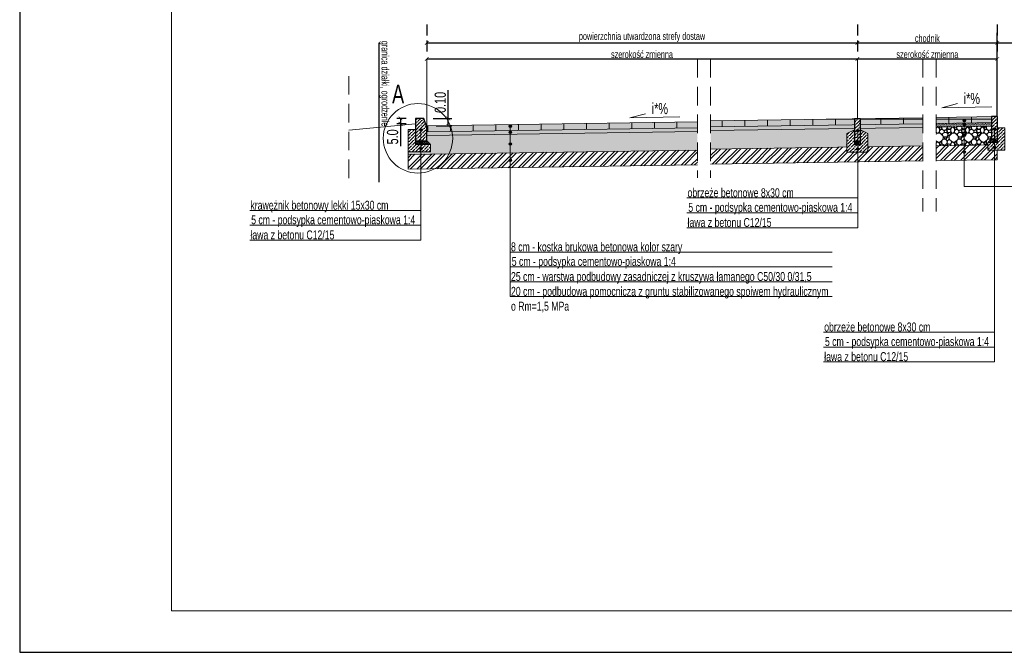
# Model space of a CAD drawing. Extents: x 1619 to 1766, y 1450 to 1506.
# Tile 2 of 19: x 1686 to 1699, y 1459 to 1468. Entities that reach past the tile are written whole.
import ezdxf

# ---------------------------------------------------------------- set-up
doc = ezdxf.new("R2010")
doc.units = 0
doc.linetypes.add('DASHED', pattern=[0.75, 0.5, -0.25])
doc.layers.get('0').update_dxf_attribs({"lineweight": 9})
doc.layers.add('_STR ramka', color=2, linetype='Continuous', lineweight=40, plot=False)
doc.layers.add('_STR_wymiary', color=7, linetype='Continuous', lineweight=18)
doc.styles.add('STR_Arial', font='arialnarrow.ttf', dxfattribs={"width": 0.85})
doc.linetypes.add('ZIGZAG', pattern='A,0.0001,-0.2,[131,ltypeshp.shx,S=0.2,R=0,X=-0.2,Y=0],-0.4,[131,ltypeshp.shx,S=0.2,R=180,X=0.2,Y=0],-0.2', length=0.8001)
doc.dimstyles.new('STR_25', dxfattribs={"dimtxt": 0.15, "dimasz": 0.05, "dimexe": 0.05, "dimexo": 0.125, "dimgap": 0.03, "dimtad": 1, "dimdec": 1, "dimlfac": 50, "dimdsep": 46, "dimtxsty": 'STR_Arial', "dimblk": 'ARCHTICK', "dimcen": 0, "dimazin": 0, "dimtfac": 1, "dimtdec": 1, "dimtofl": 0, "dimtmove": 0, "dimatfit": 3, "dimldrblk": 'DOTSMALL', "dimfxl": 0, "dimtolj": 1, "dimtzin": 0, "dimarcsym": 0})
doc.dimstyles.new('STR_50', dxfattribs={"dimtxt": 0.1, "dimasz": 0.05, "dimexe": 0.1, "dimexo": 0.25, "dimgap": 0.01, "dimtad": 1, "dimzin": 0, "dimdsep": 46, "dimtxsty": 'STR_Arial', "dimblk": 'ARCHTICK', "dimcen": 0, "dimazin": 0, "dimtfac": 1, "dimtofl": 0, "dimtmove": 0, "dimatfit": 3, "dimldrblk": 'DOTSMALL', "dimfxl": 0, "dimtolj": 1, "dimtzin": 0, "dimarcsym": 0})
pattern_1 = [(45, (-3169.97173, -3051.375826), (0.01683798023, 0.06173926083), [0.079375, -0.015875, 0, -0.015875])]

# ---------------------------------------------------------------- blocks, each defined once
blk = doc.blocks.new('_ArchTick')
at = {"color": 0, "linetype": 'ByBlock', "lineweight": 60, "const_width": 0.15}
blk.add_lwpolyline([(-0.5, -0.5), (0.5, 0.5)], dxfattribs=at)
blk = doc.blocks.new('*D1544')
at = {"layer": '_STR_wymiary', "color": 0, "lineweight": -2}
for p, q in [((1691.753, 1466.424), (1691.753, 1466.805)), ((1691.548, 1466.424), (1691.803, 1466.424)), ((1691.753, 1466.324), (1691.753, 1466.424)), ((1691.588, 1466.324), (1691.803, 1466.324))]:
    blk.add_line(p, q, dxfattribs=at)
at = {"layer": 'Defpoints', "color": 0}
for p in [(1691.423, 1466.424), (1691.753, 1466.424), (1691.463, 1466.324)]:
    blk.add_point(p, dxfattribs=at)
at = {"layer": '_STR_wymiary', "color": 0, "linetype": 'ByBlock', "lineweight": -2, "xscale": 0.05, "yscale": 0.05, "zscale": 0.05}
for p, rotation in [((1691.753, 1466.424), 90), ((1691.753, 1466.324), 270)]:
    blk.add_blockref('_ArchTick', p, dxfattribs=dict(at, rotation=rotation))
at = {"layer": '_STR_wymiary', "color": 0, "lineweight": 9, "insert": (1691.646, 1466.639), "char_height": 0.15, "attachment_point": 5, "rotation": 90, "style": 'STR_Arial'}
blk.add_mtext('\\A1;\\A1;0.10', dxfattribs=at)
blk = doc.blocks.new('_DotSmall')
at = {"color": 0, "linetype": 'ByBlock', "lineweight": 60, "const_width": 0.5}
blk.add_lwpolyline([(-0.0625, 0, 1), (0.0625, 0, 1)], format="xyb", close=True, dxfattribs=at)
blk = doc.blocks.new('*D1545')
at = {"color": 0, "lineweight": -2}
for p, q in [((1691.463, 1467.474), (1691.463, 1467.324)), ((1697.26, 1467.474), (1697.26, 1467.324)), ((1691.463, 1467.224), (1697.26, 1467.224))]:
    blk.add_line(p, q, dxfattribs=at)
at = {"layer": 'Defpoints', "color": 0}
for p in [(1691.463, 1467.224), (1697.26, 1467.224), (1697.26, 1467.224)]:
    blk.add_point(p, dxfattribs=at)
at = {"color": 0, "linetype": 'ByBlock', "lineweight": -2, "xscale": 0.05, "yscale": 0.05, "zscale": 0.05, "rotation": 180}
blk.add_blockref('_ArchTick', (1691.463, 1467.224), dxfattribs=at)
at = {"color": 0, "linetype": 'ByBlock', "lineweight": -2, "xscale": 0.05, "yscale": 0.05, "zscale": 0.05}
blk.add_blockref('_ArchTick', (1697.26, 1467.224), dxfattribs=at)
at = {"color": 0, "lineweight": 13, "insert": (1694.361, 1467.285), "char_height": 0.1, "attachment_point": 5, "style": 'STR_Arial'}
blk.add_mtext('\\A1;\\A1;szerokość zmienna', dxfattribs=at)
blk = doc.blocks.new('*D1546')
at = {"color": 0, "lineweight": -2}
for p, q in [((1691.463, 1467.689), (1691.463, 1467.539)), ((1697.26, 1467.689), (1697.26, 1467.539)), ((1691.463, 1467.439), (1697.26, 1467.439))]:
    blk.add_line(p, q, dxfattribs=at)
at = {"layer": 'Defpoints', "color": 0}
for p in [(1691.463, 1467.439), (1697.26, 1467.439), (1697.26, 1467.439)]:
    blk.add_point(p, dxfattribs=at)
at = {"color": 0, "linetype": 'ByBlock', "lineweight": -2, "xscale": 0.05, "yscale": 0.05, "zscale": 0.05, "rotation": 180}
blk.add_blockref('_ArchTick', (1691.463, 1467.439), dxfattribs=at)
at = {"color": 0, "linetype": 'ByBlock', "lineweight": -2, "xscale": 0.05, "yscale": 0.05, "zscale": 0.05}
blk.add_blockref('_ArchTick', (1697.26, 1467.439), dxfattribs=at)
at = {"color": 0, "lineweight": 13, "insert": (1694.361, 1467.515), "char_height": 0.1, "attachment_point": 5, "style": 'STR_Arial'}
blk.add_mtext('\\A1;\\A1;powierzchnia utwardzona strefy dostaw', dxfattribs=at)
blk = doc.blocks.new('*D1547')
at = {"color": 0, "lineweight": -2}
for p, q in [((1697.26, 1467.474), (1697.26, 1467.324)), ((1699.143, 1467.474), (1699.143, 1467.324)), ((1697.26, 1467.224), (1699.143, 1467.224))]:
    blk.add_line(p, q, dxfattribs=at)
at = {"layer": 'Defpoints', "color": 0}
for p in [(1697.26, 1467.224), (1699.143, 1467.224), (1699.143, 1467.224)]:
    blk.add_point(p, dxfattribs=at)
at = {"color": 0, "linetype": 'ByBlock', "lineweight": -2, "xscale": 0.05, "yscale": 0.05, "zscale": 0.05, "rotation": 180}
blk.add_blockref('_ArchTick', (1697.26, 1467.224), dxfattribs=at)
at = {"color": 0, "linetype": 'ByBlock', "lineweight": -2, "xscale": 0.05, "yscale": 0.05, "zscale": 0.05}
blk.add_blockref('_ArchTick', (1699.143, 1467.224), dxfattribs=at)
at = {"color": 0, "lineweight": 13, "insert": (1698.202, 1467.285), "char_height": 0.1, "attachment_point": 5, "style": 'STR_Arial'}
blk.add_mtext('\\A1;\\A1;szerokość zmienna', dxfattribs=at)
blk = doc.blocks.new('*D1548')
at = {"color": 0, "lineweight": -2}
for p, q in [((1697.26, 1467.689), (1697.26, 1467.539)), ((1699.143, 1467.689), (1699.143, 1467.539)), ((1697.26, 1467.439), (1699.143, 1467.439))]:
    blk.add_line(p, q, dxfattribs=at)
at = {"layer": 'Defpoints', "color": 0}
for p in [(1697.26, 1467.439), (1699.143, 1467.439), (1699.143, 1467.439)]:
    blk.add_point(p, dxfattribs=at)
at = {"color": 0, "linetype": 'ByBlock', "lineweight": -2, "xscale": 0.05, "yscale": 0.05, "zscale": 0.05, "rotation": 180}
blk.add_blockref('_ArchTick', (1697.26, 1467.439), dxfattribs=at)
at = {"color": 0, "linetype": 'ByBlock', "lineweight": -2, "xscale": 0.05, "yscale": 0.05, "zscale": 0.05}
blk.add_blockref('_ArchTick', (1699.143, 1467.439), dxfattribs=at)
at = {"color": 0, "lineweight": 13, "insert": (1698.202, 1467.5), "char_height": 0.1, "attachment_point": 5, "style": 'STR_Arial'}
blk.add_mtext('\\A1;\\A1;chodnik', dxfattribs=at)
blk = doc.blocks.new('*D1549')
at = {"color": 0, "lineweight": -2}
for p, q in [((1699.143, 1467.474), (1699.143, 1467.539)), ((1702.143, 1467.474), (1702.143, 1467.539)), ((1699.143, 1467.439), (1702.143, 1467.439))]:
    blk.add_line(p, q, dxfattribs=at)
at = {"layer": 'Defpoints', "color": 0}
for p in [(1702.143, 1467.439), (1699.143, 1467.224), (1702.143, 1467.224)]:
    blk.add_point(p, dxfattribs=at)
at = {"color": 0, "linetype": 'ByBlock', "lineweight": -2, "xscale": 0.05, "yscale": 0.05, "zscale": 0.05, "rotation": 180}
blk.add_blockref('_ArchTick', (1699.143, 1467.439), dxfattribs=at)
at = {"color": 0, "linetype": 'ByBlock', "lineweight": -2, "xscale": 0.05, "yscale": 0.05, "zscale": 0.05}
blk.add_blockref('_ArchTick', (1702.143, 1467.439), dxfattribs=at)
at = {"color": 0, "lineweight": 13, "insert": (1700.643, 1467.514), "char_height": 0.1, "attachment_point": 5, "style": 'STR_Arial'}
blk.add_mtext('\\A1;\\A1;szerokość budynku handlowego', dxfattribs=at)
blk = doc.blocks.new('popopo')
at = {"layer": '_STR_wymiary', "lineweight": 30}
h = blk.add_hatch(color=256, dxfattribs=at)
h.dxf.hatch_style = 1
edge = h.paths.add_edge_path()
edge.add_arc((0, 0), 0.016, 0, 360)
blk.add_circle((0, 0), 0.016, dxfattribs=at)
blk = doc.blocks.new('*D1554')
at = {"layer": '_STR_wymiary', "color": 0, "lineweight": -2}
for p, q in [((1691.188, 1466.424), (1691.06, 1466.424)), ((1691.11, 1466.424), (1691.11, 1466.35)), ((1691.187, 1466.35), (1691.06, 1466.35)), ((1691.11, 1466.35), (1691.11, 1466.05))]:
    blk.add_line(p, q, dxfattribs=at)
at = {"layer": 'Defpoints', "color": 0}
for p in [(1691.313, 1466.424), (1691.11, 1466.35), (1691.312, 1466.35)]:
    blk.add_point(p, dxfattribs=at)
at = {"layer": '_STR_wymiary', "color": 0, "linetype": 'ByBlock', "lineweight": -2, "xscale": 0.05, "yscale": 0.05, "zscale": 0.05}
for p, rotation in [((1691.11, 1466.424), 90), ((1691.11, 1466.35), 270)]:
    blk.add_blockref('_ArchTick', p, dxfattribs=dict(at, rotation=rotation))
at = {"layer": '_STR_wymiary', "color": 0, "lineweight": 9, "insert": (1691.004, 1466.175), "char_height": 0.15, "attachment_point": 5, "rotation": 90, "style": 'STR_Arial'}
blk.add_mtext('\\A1;\\A1;5.0', dxfattribs=at)
blk = doc.blocks.new('obrzeze2')
at = {"lineweight": 30}
blk.add_wipeout([(83.467, -35.133), (83.467, -35.283), (83.367, -35.333), (83.367, -35.583), (83.647, -35.583), (83.647, -35.333), (83.547, -35.283), (83.547, -35.133)], dxfattribs=at).dxf.layer = '_STR_wymiary'
at = {"lineweight": 5}
h = blk.add_hatch(dxfattribs=at)
h.set_pattern_fill('DOTS', color=256, scale=0.01, angle=135, style=0)
h.paths.add_polyline_path([(83.467, -35.433), (83.467, -35.483), (83.507, -35.483), (83.547, -35.483), (83.547, -35.433)])
at = {"layer": '_STR_wymiary', "lineweight": 5}
h = blk.add_hatch(dxfattribs=at)
h.set_pattern_fill('ANSI36', color=5, scale=0.01, angle=180)
h.set_pattern_definition([(45, (-1568.09573, -1547.498752), (0.01683798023, 0.06173926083), [0.079375, -0.015875, 0, -0.015875])])
h.paths.add_polyline_path([(83.467, -35.133), (83.547, -35.133), (83.547, -35.197), (83.547, -35.283), (83.547, -35.433), (83.467, -35.433), (83.467, -35.173)])
h = blk.add_hatch(dxfattribs=at)
h.set_pattern_fill('ANSI36', color=0, scale=0.01)
h.set_pattern_definition(pattern_1)
h.paths.add_polyline_path([(83.467, -35.283), (83.367, -35.333), (83.367, -35.583), (83.507, -35.583), (83.507, -35.483), (83.467, -35.483), (83.467, -35.433)])
h = blk.add_hatch(dxfattribs=at)
h.set_pattern_fill('ANSI36', color=0, scale=0.01, angle=180)
h.set_pattern_definition(pattern_1)
h.paths.add_polyline_path([(83.507, -35.483), (83.507, -35.583), (83.647, -35.583), (83.647, -35.333), (83.547, -35.283), (83.547, -35.433), (83.547, -35.483)])
at = {"color": 190, "lineweight": 30}
blk.add_lwpolyline([(83.547, -35.133), (83.467, -35.133), (83.467, -35.433), (83.547, -35.433)], close=True, dxfattribs=at)
for points in [[(83.467, -35.283), (83.367, -35.333), (83.367, -35.583), (83.507, -35.583), (83.647, -35.583), (83.647, -35.333), (83.547, -35.283)], [(83.547, -35.433), (83.547, -35.483), (83.507, -35.483), (83.467, -35.483), (83.467, -35.433)]]:
    blk.add_lwpolyline(points)
blk = doc.blocks.new('obrzeze')
at = {"lineweight": 30}
blk.add_wipeout([(81.575, -37.233), (81.575, -37.533), (81.525, -37.583), (81.525, -37.683), (81.755, -37.683), (81.755, -37.383), (81.655, -37.383), (81.655, -37.233)], dxfattribs=at).dxf.layer = '_STR_wymiary'
at = {"lineweight": 5}
h = blk.add_hatch(dxfattribs=at)
h.set_pattern_fill('DOTS', color=256, scale=0.01, angle=135, style=0)
h.set_pattern_definition([(45, (-1387.899439, -1491.749863), (-0.00561266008, 0.01683798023), [0, -0.015875])])
h.paths.add_polyline_path([(81.525, -37.583), (81.575, -37.533), (81.655, -37.533), (81.655, -37.583)])
at = {"layer": '_STR_wymiary', "lineweight": 5}
h = blk.add_hatch(dxfattribs=at)
h.set_pattern_fill('ANSI36', color=5, scale=0.01, angle=180)
h.set_pattern_definition([(45, (-1569.988075, -1549.59849), (0.01683798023, 0.06173926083), [0.079375, -0.015875, 0, -0.015875])])
h.paths.add_polyline_path([(81.575, -37.233), (81.655, -37.233), (81.655, -37.297), (81.655, -37.383), (81.655, -37.533), (81.575, -37.533), (81.575, -37.273)])
h = blk.add_hatch(dxfattribs=at)
h.set_pattern_fill('ANSI36', color=0, scale=0.01, angle=180)
h.set_pattern_definition([(45, (-3171.864073, -3053.475563), (0.01683798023, 0.06173926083), [0.079375, -0.015875, 0, -0.015875])])
h.paths.add_polyline_path([(81.655, -37.533), (81.655, -37.383), (81.755, -37.383), (81.755, -37.683), (81.525, -37.683), (81.525, -37.583), (81.655, -37.583)])
at = {"color": 190, "lineweight": 30}
blk.add_lwpolyline([(81.655, -37.233), (81.575, -37.233), (81.575, -37.533), (81.655, -37.533)], close=True, dxfattribs=at)
for points in [[(81.655, -37.383), (81.755, -37.383), (81.755, -37.683), (81.525, -37.683), (81.525, -37.583), (81.655, -37.583), (81.655, -37.533)], [(81.525, -37.583), (81.575, -37.533)]]:
    blk.add_lwpolyline(points)

msp = doc.modelspace()

# ---------------------------------------------------------------- hatches: boundary and pattern name
at = {"lineweight": 5}
h = msp.add_hatch(dxfattribs=at)
h.set_pattern_fill('DOTS', color=256, scale=0.01, angle=45, style=0)
h.set_pattern_definition([(45, (224.97629, 11.942803), (-0.00561266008, 0.01683798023), [0, -0.015875])])
h.paths.add_polyline_path([(1691.4627, 1466.1935), (1695.1073, 1466.2482), (1695.1073, 1466.2982), (1691.4627, 1466.2435)])
h.paths.add_polyline_path([(1698.1418, 1466.3023), (1698.1418, 1466.3523), (1695.2843, 1466.3094), (1695.2843, 1466.2594)])
h = msp.add_hatch(dxfattribs=at)
h.set_pattern_fill('DOTS', color=256, scale=0.01, angle=45, style=0)
h.set_pattern_definition([(45, (-1376.899709, -1491.934271), (-0.005612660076, 0.016837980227), [0, -0.015875])])
h.paths.add_polyline_path([(1698.699, 1466.3607), (1698.699, 1466.3554, -1), (1698.699, 1466.3233), (1698.699, 1466.3107), (1699.1433, 1466.3173), (1699.1433, 1466.3673)])
h.paths.add_polyline_path([(1698.699, 1466.3607), (1698.3188, 1466.355), (1698.3188, 1466.305), (1698.699, 1466.3107), (1698.699, 1466.3233, -1), (1698.699, 1466.3554)])
h = msp.add_hatch(dxfattribs=at)
h.set_pattern_fill('DOTS', color=256, scale=0.01, angle=45, style=0)
h.set_pattern_definition([(45, (1826.852289, 1515.819877), (-0.00561266, 0.0168379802), [0, -0.015875])])
h.paths.add_polyline_path([(1691.4198, 1466.1235), (1691.3124, 1466.1235), (1691.3124, 1466.0735), (1691.4198, 1466.0735)])
h.paths.add_polyline_path([(1691.4624, 1466.1235), (1691.4198, 1466.1235), (1691.4198, 1466.0735), (1691.5124, 1466.0735)])
at = {"layer": '_STR_wymiary', "lineweight": 5}
h = msp.add_hatch(dxfattribs=at)
h.set_pattern_fill('ANSI36', color=5, scale=0.01)
h.set_pattern_definition([(45, (1644.763653, 1457.97125), (0.01683798, 0.06173926), [0.079375, -0.015875, 0, -0.015875])])
h.paths.add_polyline_path([(1691.4227, 1466.4235), (1691.3127, 1466.4235), (1691.3127, 1466.1235), (1691.4627, 1466.1235), (1691.4627, 1466.3035)])
h = msp.add_hatch(dxfattribs=at)
h.set_pattern_fill('CTYSQST', color=0, scale=0.001)
h.set_pattern_definition([(0, (1602.17215, 1481.65257), (0, 0.3048), []), (90, (1602.17215, 1481.65257), (-0.3048, 2e-17), [])])
h.paths.add_polyline_path([(1691.4627, 1466.2435), (1695.1073, 1466.2982), (1695.1073, 1466.3782), (1691.4627, 1466.3235), (1691.4627, 1466.3035)])
h.paths.add_polyline_path([(1698.3188, 1466.435), (1699.1433, 1466.4473), (1699.1433, 1466.3673), (1698.3188, 1466.355)])
h.paths.add_polyline_path([(1698.1418, 1466.3523), (1695.2843, 1466.3094), (1695.2843, 1466.3895), (1698.1418, 1466.4323)])
h = msp.add_hatch(color=255, dxfattribs=at)
h.dxf.hatch_style = 1
h.paths.add_polyline_path([(1697.2611, 1466.3391), (1698.1418, 1466.3523), (1698.1418, 1466.4323), (1697.2599, 1466.4191)])
h = msp.add_hatch(color=255, dxfattribs=at)
h.dxf.hatch_style = 1
h.paths.add_polyline_path([(1698.6992, 1466.3786, -1.1619757), (1698.6986, 1466.4074), (1698.699, 1466.4407, -0.1050347), (1698.6831, 1466.4404), (1698.3188, 1466.435), (1698.3188, 1466.355), (1698.699, 1466.3607)])
h.paths.add_polyline_path([(1698.699, 1466.3607), (1699.1433, 1466.3673), (1699.1433, 1466.4473), (1698.7148, 1466.4409, -0.0000464), (1698.699, 1466.4407), (1698.6986, 1466.4074, -0.7669538), (1698.6992, 1466.3786)])
h = msp.add_hatch(dxfattribs=at)
h.set_pattern_fill('stones', color=0, scale=0.2, pattern_type=2)
h.set_pattern_definition([(0, (1602.31215, 1481.65257), (0, 0.2), [0.01, -0.03, 0.01, -0.15]), (0, (1602.36215, 1481.67257), (0, 0.2), [0.01, -0.19]), (0, (1602.26215, 1481.69257), (0, 0.2), [0.02, -0.18]), (0, (1602.21215, 1481.70257), (0, 0.2), [0.03, -0.17]), (0, (1602.31215, 1481.71257), (0, 0.2), [0.02, -0.02, 0.03, -0.13]), (0, (1602.30215, 1481.74257), (0, 0.2), [0.03, -0.17]), (0, (1602.25215, 1481.75257), (0, 0.2), [0.03, -0.07, 0.03, -0.07]), (0, (1602.21215, 1481.78257), (0, 0.2), [0.03, -0.01, 0.01, -0.15]), (0, (1602.34215, 1481.80257), (0, 0.2), [0.01, -0.19]), (0, (1602.30215, 1481.82257), (0, 0.2), [0.02, -0.18]), (90, (1602.17215, 1481.83257), (-0.2, 1e-17), [0.02, -0.18]), (90, (1602.19215, 1481.69257), (-0.2, 1e-17), [0.01, -0.02, 0.03, -0.14]), (90, (1602.24215, 1481.71257), (-0.2, 1e-17), [0.04, -0.01, 0.01, -0.14]), (90, (1602.27215, 1481.76257), (-0.2, 1e-17), [0.03, -0.17]), (90, (1602.28215, 1481.67257), (-0.2, 1e-17), [0.02, -0.18]), (90, (1602.29215, 1481.83257), (-0.2, 1e-17), [0.02, -0.18]), (90, (1602.30215, 1481.71257), (-0.2, 1e-17), [0.02, -0.1, 0.01, -0.07]), (90, (1602.33215, 1481.81257), (-0.2, 1e-17), [0.01, -0.01, 0.01, -0.17]), (90, (1602.34215, 1481.72257), (-0.2, 1e-17), [0.02, -0.03, 0.02, -0.13]), (90, (1602.35215, 1481.67257), (-0.2, 1e-17), [0.02, -0.18]), (45, (1602.18215, 1481.67257), (0, 0.2), [0.0282842, -0.05656854, 0.0424264, -0.15556357]), (45, (1602.17215, 1481.67257), (0, 0.2), [0.02828427, -0.25455844]), (45, (1602.28215, 1481.69257), (0, 0.2), [0.02828427, -0.25455844]), (45, (1602.26215, 1481.79257), (0, 0.2), [0.02828427, -0.25455844]), (45, (1602.35215, 1481.69257), (0, 0.2), [0.02828427, -0.25455844]), (45, (1602.18215, 1481.71257), (0, 0.2), [0.01414214, -0.26870058]), (45, (1602.20215, 1481.77257), (0, 0.2), [0.01414214, -0.26870058]), (45, (1602.22215, 1481.70257), (0, 0.2), [0.01414214, -0.26870058]), (45, (1602.24215, 1481.77257), (0, 0.2), [0.01414214, -0.26870058]), (45, (1602.30215, 1481.73257), (0, 0.2), [0.01414214, -0.26870058]), (45, (1602.30215, 1481.84257), (0, 0.2), [0.01414214, -0.26870058]), (45, (1602.32215, 1481.82257), (0, 0.2), [0.01414214, -0.26870058]), (45, (1602.33215, 1481.71257), (0, 0.2), [0.01414214, -0.26870058]), (45, (1602.34215, 1481.66257), (0, 0.2), [0.01414214, -0.26870058]), (45, (1602.34215, 1481.74257), (0, 0.2), [0.01414214, -0.26870058]), (45, (1602.34215, 1481.84257), (0, 0.2), [0.01414214, -0.26870058]), (45, (1602.35215, 1481.80257), (0, 0.2), [0.01414214, -0.26870058]), (135, (1602.31215, 1481.82257), (-0.2, 2e-17), [0.01414214, -0.26870058]), (135, (1602.33215, 1481.84257), (-0.2, 2e-17), [0.01414214, -0.26870058]), (135, (1602.34215, 1481.80257), (-0.2, 2e-17), [0.01414214, -0.26870058]), (135, (1602.37215, 1481.84257), (-0.2, 2e-17), [0.01414214, -0.26870058]), (135, (1602.27215, 1481.77257), (-0.2, 2e-17), [0.01414214, -0.26870058]), (135, (1602.25215, 1481.75257), (-0.2, 2e-17), [0.01414214, -0.26870058]), (135, (1602.19215, 1481.70257), (-0.2, 2e-17), [0.01414214, -0.26870058]), (135, (1602.21215, 1481.70257), (-0.2, 2e-17), [0.01414214, -0.26870058]), (135, (1602.23215, 1481.77257), (-0.2, 2e-17), [0.01414214, -0.26870058]), (135, (1602.19215, 1481.74257), (-0.2, 2e-17), [0.01414214, -0.26870058]), (135, (1602.31215, 1481.71257), (-0.2, 2e-17), [0.01414214, -0.26870058]), (135, (1602.34215, 1481.73257), (-0.2, 2e-17), [0.01414214, -0.26870058]), (135, (1602.35215, 1481.69257), (-0.2, 2e-17), [0.01414214, -0.26870058]), (135, (1602.35215, 1481.71257), (-0.2, 2e-17), [0.01414214, -0.26870058]), (135, (1602.36215, 1481.67257), (-0.2, 2e-17), [0.01414214, -0.26870058]), (135, (1602.20215, 1481.79257), (-0.2, 2e-17), [0.02828427, -0.25455844]), (135, (1602.30215, 1481.73257), (-0.2, 2e-17), [0.02828427, -0.25455844]), (135, (1602.29215, 1481.66257), (-0.2, 2e-17), [0.07071068, -0.21213203]), (26.56505, (1602.17215, 1481.75257), (0.2, 8e-11), [0.02236, -0.4248536]), (26.56505, (1602.20215, 1481.69257), (0.2, 8e-11), [0.02236, -0.4248536]), (26.56505, (1602.24215, 1481.78257), (0.2, 8e-11), [0.02236, -0.4248536]), (26.56505, (1602.32215, 1481.65257), (0.2, 8e-11), [0.02236, -0.4248536]), (26.56505, (1602.29215, 1481.70257), (0.2, 8e-11), [0.02236, -0.4248536]), (26.56505, (1602.31215, 1481.74257), (0.2, 8e-11), [0.02236, -0.4248536]), (26.56505, (1602.28215, 1481.81257), (0.2, 8e-11), [0.02236, -0.4248536]), (26.56505, (1602.35215, 1481.80257), (0.2, 8e-11), [0.02236, -0.4248536]), (63.43495, (1602.19215, 1481.75257), (8e-11, 0.2), [0.02236, -0.4248536]), (63.43495, (1602.19215, 1481.76257), (8e-11, 0.2), [0.02236, -0.4248536]), (63.43495, (1602.27215, 1481.79257), (8e-11, 0.2), [0.04472, -0.4024936]), (63.43495, (1602.34215, 1481.78257), (8e-11, 0.2), [0.02236, -0.4248536]), (63.43495, (1602.33215, 1481.75257), (8e-11, 0.2), [0.02236, -0.4248536]), (63.43495, (1602.23215, 1481.71257), (8e-11, 0.2), [0.02236, -0.4248536]), (63.43495, (1602.33215, 1481.82257), (8e-11, 0.2), [0.02236, -0.4248536]), (63.43495, (1602.36215, 1481.81257), (8e-11, 0.2), [0.02236, -0.4248536]), (116.56505, (1602.18215, 1481.81257), (-8e-11, 0.2), [0.02236, -0.4248536]), (116.56505, (1602.29215, 1481.65257), (-8e-11, 0.2), [0.02236, -0.4248536]), (116.56505, (1602.20215, 1481.78257), (-8e-11, 0.2), [0.02236, -0.4248536]), (116.56505, (1602.35215, 1481.76257), (-8e-11, 0.2), [0.02236, -0.4248536]), (116.56505, (1602.28215, 1481.75257), (-8e-11, 0.2), [0.02236, -0.4248536]), (116.56505, (1602.34215, 1481.79257), (-8e-11, 0.2), [0.02236, -0.4248536]), (116.56505, (1602.24215, 1481.75257), (-8e-11, 0.2), [0.02236, -0.4248536]), (116.56505, (1602.20215, 1481.71257), (-8e-11, 0.2), [0.02236, -0.4248536]), (153.43495, (1602.19215, 1481.80257), (-0.2, 8e-11), [0.02236, -0.4248536]), (153.43495, (1602.26215, 1481.69257), (-0.2, 8e-11), [0.02236, -0.4248536]), (153.43495, (1602.22215, 1481.78257), (-0.2, 8e-11), [0.02236, -0.4248536]), (153.43495, (1602.34215, 1481.70257), (-0.2, 8e-11), [0.02236, -0.4248536]), (153.43495, (1602.31215, 1481.65257), (-0.2, 8e-11), [0.02236, -0.4248536]), (153.43495, (1602.33215, 1481.81257), (-0.2, 8e-11), [0.02236, -0.4248536]), (153.43495, (1602.30215, 1481.74257), (-0.2, 8e-11), [0.02236, -0.4248536]), (153.43495, (1602.19215, 1481.80257), (-0.2, 8e-11), [0.02236, -0.4248536]), (153.43495, (1602.37215, 1481.75257), (-0.2, 8e-11), [0.02236, -0.4248536]), (243.43495, (1602.18215, 1481.67257), (-8e-11, -0.2), [0.02236, -0.4248536])])
h.paths.add_polyline_path([(1691.4624, 1466.1235), (1691.5124, 1466.0735), (1691.5124, 1465.9735), (1691.2124, 1465.9735), (1691.2124, 1465.9397), (1695.1073, 1465.9982), (1695.1073, 1466.2482), (1691.4627, 1466.1935), (1691.4627, 1466.1235)])
h.paths.add_polyline_path([(1695.2843, 1466.0094), (1698.1418, 1466.0523), (1698.1418, 1466.3023), (1697.8776, 1466.2983), (1697.6173, 1466.2944), (1697.4408, 1466.2918), (1697.3312, 1466.2901), (1697.2599, 1466.2891), (1695.2843, 1466.2594)])
h = msp.add_hatch(color=255, dxfattribs=at)
h.dxf.hatch_style = 1
h.paths.add_polyline_path([(1697.2599, 1466.3391), (1697.2599, 1466.4191), (1695.2843, 1466.3895), (1695.2843, 1466.3094)])
h.paths.add_polyline_path([(1695.1073, 1466.2982), (1695.1073, 1466.3782), (1691.4627, 1466.3235), (1691.4627, 1466.3035), (1691.4627, 1466.2435)])
h = msp.add_hatch(dxfattribs=at)
h.set_pattern_fill('stones', color=0, scale=0.2, pattern_type=2)
h.set_pattern_definition([(0, (0.43615, -22.2245), (0, 0.2), [0.01, -0.03, 0.01, -0.15]), (0, (0.48615, -22.2045), (0, 0.2), [0.01, -0.19]), (0, (0.38615, -22.1845), (0, 0.2), [0.02, -0.18]), (0, (0.33615, -22.1745), (0, 0.2), [0.03, -0.17]), (0, (0.43615, -22.1645), (0, 0.2), [0.02, -0.02, 0.03, -0.13]), (0, (0.42615, -22.1345), (0, 0.2), [0.03, -0.17]), (0, (0.37615, -22.1245), (0, 0.2), [0.03, -0.07, 0.03, -0.07]), (0, (0.33615, -22.0945), (0, 0.2), [0.03, -0.01, 0.01, -0.15]), (0, (0.46615, -22.0745), (0, 0.2), [0.01, -0.19]), (0, (0.42615, -22.0545), (0, 0.2), [0.02, -0.18]), (90, (0.29615, -22.0445), (-0.2, 1e-17), [0.02, -0.18]), (90, (0.31615, -22.1845), (-0.2, 1e-17), [0.01, -0.02, 0.03, -0.14]), (90, (0.36615, -22.1645), (-0.2, 1e-17), [0.04, -0.01, 0.01, -0.14]), (90, (0.39615, -22.1145), (-0.2, 1e-17), [0.03, -0.17]), (90, (0.40615, -22.2045), (-0.2, 1e-17), [0.02, -0.18]), (90, (0.41615, -22.0445), (-0.2, 1e-17), [0.02, -0.18]), (90, (0.42615, -22.1645), (-0.2, 1e-17), [0.02, -0.1, 0.01, -0.07]), (90, (0.45615, -22.0645), (-0.2, 1e-17), [0.01, -0.01, 0.01, -0.17]), (90, (0.46615, -22.1545), (-0.2, 1e-17), [0.02, -0.03, 0.02, -0.13]), (90, (0.47615, -22.2045), (-0.2, 1e-17), [0.02, -0.18]), (45, (0.30615, -22.2045), (0, 0.2), [0.0282842, -0.05656854, 0.0424264, -0.155563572]), (45, (0.29615, -22.2045), (0, 0.2), [0.028284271, -0.254558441]), (45, (0.40615, -22.1845), (0, 0.2), [0.028284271, -0.254558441]), (45, (0.38615, -22.0845), (0, 0.2), [0.028284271, -0.254558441]), (45, (0.47615, -22.1845), (0, 0.2), [0.028284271, -0.254558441]), (45, (0.30615, -22.1645), (0, 0.2), [0.014142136, -0.268700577]), (45, (0.32615, -22.1045), (0, 0.2), [0.014142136, -0.268700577]), (45, (0.34615, -22.1745), (0, 0.2), [0.014142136, -0.268700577]), (45, (0.36615, -22.1045), (0, 0.2), [0.014142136, -0.268700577]), (45, (0.42615, -22.1445), (0, 0.2), [0.014142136, -0.268700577]), (45, (0.42615, -22.0345), (0, 0.2), [0.014142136, -0.268700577]), (45, (0.44615, -22.0545), (0, 0.2), [0.014142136, -0.268700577]), (45, (0.45615, -22.1645), (0, 0.2), [0.014142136, -0.268700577]), (45, (0.46615, -22.2145), (0, 0.2), [0.014142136, -0.268700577]), (45, (0.46615, -22.1345), (0, 0.2), [0.014142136, -0.268700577]), (45, (0.46615, -22.0345), (0, 0.2), [0.014142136, -0.268700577]), (45, (0.47615, -22.0745), (0, 0.2), [0.014142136, -0.268700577]), (135, (0.43615, -22.0545), (-0.2, 4e-17), [0.014142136, -0.268700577]), (135, (0.45615, -22.0345), (-0.2, 4e-17), [0.014142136, -0.268700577]), (135, (0.46615, -22.0745), (-0.2, 4e-17), [0.014142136, -0.268700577]), (135, (0.49615, -22.0345), (-0.2, 4e-17), [0.014142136, -0.268700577]), (135, (0.39615, -22.1045), (-0.2, 4e-17), [0.014142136, -0.268700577]), (135, (0.37615, -22.1245), (-0.2, 4e-17), [0.014142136, -0.268700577]), (135, (0.31615, -22.1745), (-0.2, 4e-17), [0.014142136, -0.268700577]), (135, (0.33615, -22.1745), (-0.2, 4e-17), [0.014142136, -0.268700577]), (135, (0.35615, -22.1045), (-0.2, 4e-17), [0.014142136, -0.268700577]), (135, (0.31615, -22.1345), (-0.2, 4e-17), [0.014142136, -0.268700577]), (135, (0.43615, -22.1645), (-0.2, 4e-17), [0.014142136, -0.268700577]), (135, (0.46615, -22.1445), (-0.2, 4e-17), [0.014142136, -0.268700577]), (135, (0.47615, -22.1845), (-0.2, 4e-17), [0.014142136, -0.268700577]), (135, (0.47615, -22.1645), (-0.2, 4e-17), [0.014142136, -0.268700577]), (135, (0.48615, -22.2045), (-0.2, 4e-17), [0.014142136, -0.268700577]), (135, (0.32615, -22.0845), (-0.2, 4e-17), [0.028284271, -0.254558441]), (135, (0.42615, -22.1445), (-0.2, 4e-17), [0.028284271, -0.254558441]), (135, (0.41615, -22.2145), (-0.2, 4e-17), [0.070710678, -0.212132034]), (26.565051, (0.29615, -22.1245), (0.2, 8e-11), [0.02236, -0.424853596]), (26.565051, (0.32615, -22.1845), (0.2, 8e-11), [0.02236, -0.424853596]), (26.565051, (0.36615, -22.0945), (0.2, 8e-11), [0.02236, -0.424853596]), (26.565051, (0.44615, -22.2245), (0.2, 8e-11), [0.02236, -0.424853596]), (26.565051, (0.41615, -22.1745), (0.2, 8e-11), [0.02236, -0.424853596]), (26.565051, (0.43615, -22.1345), (0.2, 8e-11), [0.02236, -0.424853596]), (26.565051, (0.40615, -22.0645), (0.2, 8e-11), [0.02236, -0.424853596]), (26.565051, (0.47615, -22.0745), (0.2, 8e-11), [0.02236, -0.424853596]), (63.434949, (0.31615, -22.1245), (8e-11, 0.2), [0.02236, -0.424853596]), (63.434949, (0.31615, -22.1145), (8e-11, 0.2), [0.02236, -0.424853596]), (63.434949, (0.39615, -22.0845), (8e-11, 0.2), [0.04472, -0.402493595]), (63.434949, (0.46615, -22.0945), (8e-11, 0.2), [0.02236, -0.424853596]), (63.434949, (0.45615, -22.1245), (8e-11, 0.2), [0.02236, -0.424853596]), (63.434949, (0.35615, -22.1645), (8e-11, 0.2), [0.02236, -0.424853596]), (63.434949, (0.45615, -22.0545), (8e-11, 0.2), [0.02236, -0.424853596]), (63.434949, (0.48615, -22.0645), (8e-11, 0.2), [0.02236, -0.424853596]), (116.565051, (0.30615, -22.0645), (-8e-11, 0.2), [0.02236, -0.424853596]), (116.565051, (0.41615, -22.2245), (-8e-11, 0.2), [0.02236, -0.424853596]), (116.565051, (0.32615, -22.0945), (-8e-11, 0.2), [0.02236, -0.424853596]), (116.565051, (0.47615, -22.1145), (-8e-11, 0.2), [0.02236, -0.424853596]), (116.565051, (0.40615, -22.1245), (-8e-11, 0.2), [0.02236, -0.424853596]), (116.565051, (0.46615, -22.0845), (-8e-11, 0.2), [0.02236, -0.424853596]), (116.565051, (0.36615, -22.1245), (-8e-11, 0.2), [0.02236, -0.424853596]), (116.565051, (0.32615, -22.1645), (-8e-11, 0.2), [0.02236, -0.424853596]), (153.434949, (0.31615, -22.0745), (-0.2, 8e-11), [0.02236, -0.424853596]), (153.434949, (0.38615, -22.1845), (-0.2, 8e-11), [0.02236, -0.424853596]), (153.434949, (0.34615, -22.0945), (-0.2, 8e-11), [0.02236, -0.424853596]), (153.434949, (0.46615, -22.1745), (-0.2, 8e-11), [0.02236, -0.424853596]), (153.434949, (0.43615, -22.2245), (-0.2, 8e-11), [0.02236, -0.424853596]), (153.434949, (0.45615, -22.0645), (-0.2, 8e-11), [0.02236, -0.424853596]), (153.434949, (0.42615, -22.1345), (-0.2, 8e-11), [0.02236, -0.424853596]), (153.434949, (0.31615, -22.0745), (-0.2, 8e-11), [0.02236, -0.424853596]), (153.434949, (0.49615, -22.1245), (-0.2, 8e-11), [0.02236, -0.424853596]), (243.434949, (0.30615, -22.2045), (-8e-11, -0.2), [0.02236, -0.424853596])])
h.paths.add_polyline_path([(1698.699, 1466.1786), (1698.699, 1466.0606), (1699.1433, 1466.0673), (1699.1433, 1466.3173), (1698.699, 1466.3107), (1698.699, 1466.2107, -1)])
h.paths.add_polyline_path([(1698.699, 1466.2107), (1698.699, 1466.3107), (1698.3188, 1466.305), (1698.3188, 1466.0549), (1698.699, 1466.0606), (1698.699, 1466.1786, -1)])
h = msp.add_hatch(dxfattribs=at)
h.set_pattern_fill('ANSI36', color=0, scale=0.01)
h.set_pattern_definition([(45, (42.887654, -45.905824), (0.01683798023, 0.06173926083), [0.079375, -0.015875, 0, -0.015875])])
h.paths.add_polyline_path([(1691.3127, 1466.2735), (1691.2124, 1466.2735), (1691.2124, 1466.1235), (1691.2124, 1466.0735), (1691.2124, 1465.9735), (1691.5124, 1465.9735), (1691.5124, 1466.0735), (1691.3127, 1466.0735), (1691.3127, 1466.1235)])
h = msp.add_hatch(dxfattribs=at)
h.set_pattern_fill('ANSI32', color=0, scale=0.01)
h.set_pattern_definition([(45, (1602.17215, 1481.65257), (-0.06735192, 0.06735192), []), (45, (1602.21705, 1481.65257), (-0.06735192, 0.06735192), [])])
h.paths.add_polyline_path([(1691.2124, 1465.7397), (1695.1073, 1465.7981), (1695.1073, 1465.9982), (1691.2124, 1465.9397)])
h.paths.add_polyline_path([(1695.2843, 1465.8094), (1698.1418, 1465.8523), (1698.1418, 1466.0523), (1695.2843, 1466.0094)])
h = msp.add_hatch(dxfattribs=at)
h.set_pattern_fill('ANSI32', color=0, scale=0.01)
h.set_pattern_definition([(45, (0.29615, -22.2245), (-0.067351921, 0.067351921), []), (45, (0.34105, -22.2245), (-0.067351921, 0.067351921), [])])
h.paths.add_polyline_path([(1698.699, 1465.9854), (1698.699, 1466.0606), (1698.3188, 1466.0549), (1698.3188, 1465.8549), (1698.699, 1465.8606), (1698.699, 1465.9533, -1)])
h.paths.add_polyline_path([(1698.699, 1465.9533), (1698.699, 1465.8606), (1699.1433, 1465.8673), (1699.1433, 1466.0673), (1698.699, 1466.0606), (1698.699, 1465.9854, -1)])

# ---------------------------------------------------------------- linework, layer by layer
at = {"lineweight": 5}
msp.add_lwpolyline([(1688.027, 1473.5355), (1757.6828, 1473.5355), (1757.6828, 1459.798), (1688.027, 1459.798)], close=True, dxfattribs=at)
at = {"linetype": 'DASHED', "lineweight": 13, "ltscale": 0.5}
for points in [[(1695.1073, 1467.2243), (1695.1073, 1465.6242)], [(1695.2843, 1467.2243), (1695.2843, 1465.6242)], [(1698.1418, 1467.2243), (1698.1418, 1465.172)], [(1698.3188, 1467.2243), (1698.3188, 1465.172)], [(1690.4156, 1466.9941), (1690.4156, 1465.5655)]]:
    msp.add_lwpolyline(points, dxfattribs=at)
for points in [[(1699.0695, 1466.5794), (1698.3976, 1466.566), (1698.6079, 1466.622)], [(1694.8705, 1466.4437), (1694.1986, 1466.4302), (1694.4089, 1466.4862)], [(1691.3127, 1466.2735), (1691.2124, 1466.2735), (1691.2124, 1466.1235), (1691.2124, 1466.0735), (1691.2124, 1465.9735), (1691.5124, 1465.9735), (1691.5124, 1466.0735), (1691.4624, 1466.1235)], [(1691.5124, 1466.0735), (1691.3127, 1466.0735), (1691.3127, 1466.1235)]]:
    msp.add_lwpolyline(points)
at = {"color": 190, "lineweight": 30}
msp.add_lwpolyline([(1691.4227, 1466.4235), (1691.3127, 1466.4235), (1691.3127, 1466.1235), (1691.4627, 1466.1235), (1691.4627, 1466.3035)], close=True, dxfattribs=at)
at = {"color": 190, "lineweight": 18}
msp.add_circle((1691.3455, 1466.1555), 0.4672, dxfattribs=at)
at = {"layer": '_STR ramka', "lineweight": 30}
msp.add_lwpolyline([(1685.9845, 1474.0884), (1685.9845, 1459.2384), (1758.7554, 1459.2384), (1758.7554, 1474.0884), (1685.9845, 1474.0884)], dxfattribs=at)
at = {"layer": '_STR_wymiary', "color": 253, "lineweight": 30}
msp.add_lwpolyline([(1699.1433, 1466.4473), (1699.1433, 1467.5751)], dxfattribs=at)
at = {"layer": '_STR_wymiary', "color": 92, "lineweight": 30}
msp.add_lwpolyline([(1690.8227, 1465.5655), (1690.8227, 1465.5655), (1690.8227, 1467.4394)], dxfattribs=at)
at = {"layer": '_STR_wymiary', "lineweight": 5}
for points in [[(1691.4627, 1466.3235), (1691.4627, 1467.2243)], [(1697.2599, 1466.4191), (1697.2599, 1467.2243)], [(1695.2843, 1466.3895), (1698.1418, 1466.4323)], [(1698.3188, 1466.435), (1699.1433, 1466.4473), (1699.1433, 1465.8673)], [(1691.4627, 1466.3035), (1691.4627, 1466.3235), (1695.1073, 1466.3782)], [(1691.4627, 1466.2435), (1695.1073, 1466.2982)], [(1695.2843, 1466.3094), (1698.1418, 1466.3523)], [(1695.2843, 1466.2594), (1698.1418, 1466.3023)], [(1698.3188, 1466.355), (1699.1433, 1466.3673)], [(1698.3188, 1466.305), (1699.1433, 1466.3173)], [(1691.4627, 1466.1935), (1695.1073, 1466.2482)], [(1695.2843, 1466.0094), (1698.1418, 1466.0523)], [(1698.3188, 1466.0549), (1699.1433, 1466.0673)], [(1691.2124, 1465.9397), (1695.1073, 1465.9982)], [(1691.2124, 1465.7397), (1695.1073, 1465.7981)], [(1695.2843, 1465.8094), (1698.1418, 1465.8523)], [(1698.3188, 1465.8549), (1699.1433, 1465.8673)]]:
    msp.add_lwpolyline(points, dxfattribs=at)
at = {"layer": '_STR_wymiary', "linetype": 'ZIGZAG', "lineweight": 5, "ltscale": 0.2}
msp.add_lwpolyline([(1690.4156, 1466.2668), (1691.3119, 1466.3502)], dxfattribs=at)
at = {"layer": '_STR_wymiary', "lineweight": 15}
for points in [[(1692.5876, 1466.3192), (1692.5876, 1464.625), (1696.9186, 1464.625)], [(1699.6163, 1465.5084), (1698.699, 1465.5084), (1698.699, 1466.3925)], [(1691.3849, 1464.7852), (1691.3849, 1466.2673)], [(1694.9641, 1465.3528), (1694.9641, 1465.3528), (1697.2641, 1465.3528)], [(1689.0806, 1465.1852), (1689.0806, 1465.1852), (1691.3849, 1465.1852)], [(1694.9641, 1465.1528), (1694.9641, 1465.1528), (1697.2641, 1465.1528)], [(1689.0806, 1464.9852), (1689.0806, 1464.9852), (1691.3849, 1464.9852)], [(1692.5876, 1465.025), (1692.5876, 1464.825), (1692.5876, 1464.825)], [(1694.9641, 1464.9528), (1694.9641, 1464.9528), (1697.2641, 1464.9528)], [(1689.0806, 1464.7852), (1689.0806, 1464.7852), (1691.3849, 1464.7852)], [(1692.5876, 1464.625), (1692.5876, 1464.425), (1696.9186, 1464.425)], [(1692.5876, 1464.425), (1692.5876, 1464.225), (1696.9186, 1464.225)], [(1692.5876, 1464.225), (1692.5876, 1464.025), (1696.9186, 1464.025)], [(1696.8033, 1463.5465), (1696.8033, 1463.5465), (1699.1033, 1463.5465)], [(1696.8033, 1463.3465), (1696.8033, 1463.3465), (1699.1033, 1463.3465)], [(1696.8033, 1463.1465), (1696.8033, 1463.1465), (1699.1033, 1463.1465)]]:
    msp.add_lwpolyline(points, dxfattribs=at)
at = {"layer": '_STR_wymiary', "lineweight": 9}
msp.add_lwpolyline([(1691.2124, 1465.9735), (1691.2124, 1465.7397)], dxfattribs=at)

# ---------------------------------------------------------------- block references
at = {"layer": '_STR_wymiary', "color": 1, "lineweight": 30}
for p in [(1692.5876, 1466.3192), (1698.699, 1466.3925), (1698.699, 1466.3393), (1691.3849, 1466.2688), (1692.5876, 1466.2375), (1698.699, 1466.1947), (1691.3849, 1466.097), (1691.3849, 1466.0144), (1692.5876, 1466.0789), (1698.699, 1465.9694), (1692.5876, 1465.8575)]:
    msp.add_blockref('popopo', p, dxfattribs=at)

# ---------------------------------------------------------------- texts
at = {"color": 190, "lineweight": 18, "style": 'STR_Arial', "width": 0.85}
msp.add_text('A', height=0.25, dxfattribs=at).set_placement((1690.9971, 1466.6268))
at = {"lineweight": 18, "style": 'STR_Arial', "width": 0.85}
for p in [(1698.6912, 1466.6165), (1694.4922, 1466.4807)]:
    msp.add_text('i*%%%', height=0.15, rotation=359.99901, dxfattribs=at).set_placement(p)
at = {"lineweight": 18, "insert": (1690.9546, 1467.4682), "char_height": 0.1, "width": 4.638791, "attachment_point": 1, "rotation": 270, "style": 'STR_Arial'}
msp.add_mtext('granica działki, ogrodzenie', dxfattribs=at)
at = {"lineweight": 18, "char_height": 0.12, "attachment_point": 1, "style": 'STR_Arial'}
for s, insert, width in [('obrzeże betonowe 8x30 cm', (1694.974, 1465.483), 4.638791), ('krawężnik betonowy lekki 15x30 cm', (1689.0906, 1465.3154), 4.638791), ('5 cm - podsypka cementowo-piaskowa 1:4', (1694.984, 1465.287), 4.638791), ('5 cm - podsypka cementowo-piaskowa 1:4', (1689.1005, 1465.1194), 4.638791), ('{\\A1;ława z betonu C12/15}', (1694.9739, 1465.0836), 4.269026), ('{\\A1;ława z betonu C12/15}', (1689.0904, 1464.916), 4.269026), ('8 cm - kostka brukowa betonowa kolor szary', (1692.5976, 1464.7553), 4.638791), ('5 cm - podsypka cementowo-piaskowa 1:4', (1692.6076, 1464.5593), 4.638791), ('{\\A1;25 cm - warstwa podbudowy zasadniczej z kruszywa łamanego C50/30 0/31,5}', (1692.5975, 1464.3558), 4.582447), ('{\\A1;20 cm - podbudowa pomocnicza z gruntu stabilizowanego spoiwem hydraulicznym}\\P{\\A1;o Rm=1,5 MPa}', (1692.5975, 1464.1558), 4.269026), ('obrzeże betonowe 8x30 cm', (1696.8133, 1463.6767), 4.638791), ('5 cm - podsypka cementowo-piaskowa 1:4', (1696.8233, 1463.4807), 4.638791), ('{\\A1;ława z betonu C12/15}', (1696.8132, 1463.2773), 4.269026)]:
    msp.add_mtext(s, dxfattribs=dict(at, insert=insert, width=width))

# ---------------------------------------------------------------- dimensions: what is measured, and where the dimension line sits
at = {"lineweight": 13}
for p1, p2, distance, text, picture, middle in [((1691.4627, 1467.4394), (1697.2599, 1467.4394), 0, '\\A1;powierzchnia utwardzona strefy dostaw', '*D1546', (1694.3613, 1467.515)), ((1697.2599, 1467.4394), (1699.1433, 1467.4394), 0, '\\A1;chodnik', '*D1548', (1698.2016, 1467.5002)), ((1699.1433, 1467.2243), (1702.1433, 1467.2243), 0.2151, '\\A1;szerokość budynku handlowego', '*D1549', (1700.6433, 1467.5144)), ((1691.4627, 1467.2243), (1697.2599, 1467.2243), 0, '\\A1;szerokość zmienna', '*D1545', (1694.3613, 1467.2854)), ((1697.2599, 1467.2243), (1699.1433, 1467.2243), 0, '\\A1;szerokość zmienna', '*D1547', (1698.2016, 1467.2854))]:
    dim = msp.add_aligned_dim(p1=p1, p2=p2, distance=distance, text=text, dimstyle='STR_50', override={"dimtxsty": 'STR_Arial', "dimldrblk": 'DotSmall'}, dxfattribs=at)
    dim.commit()
    dim.dimension.update_dxf_attribs({"geometry": picture, "text_midpoint": middle})
at = {"layer": '_STR_wymiary', "lineweight": 9}
for base, p1, p2, text, override, picture, middle in [((1691.7529, 1466.4235), (1691.4627, 1466.3235), (1691.4227, 1466.4235), '\\A1;0.10', {"dimtxsty": 'STR_Arial'}, '*D1544', (1691.6463, 1466.6392)), ((1691.1104, 1466.3502), (1691.3127, 1466.4235), (1691.3119, 1466.3502), '\\A1;5.0', {"dimtxsty": 'STR_Arial', "dimldrblk": 'DotSmall'}, '*D1554', (1691.0038, 1466.1752))]:
    dim = msp.add_linear_dim(base=base, p1=p1, p2=p2, angle=90, text=text, dimstyle='STR_25', override=override, dxfattribs=at)
    dim.commit()
    dim.dimension.update_dxf_attribs({"geometry": picture, "text_midpoint": middle})

# ---------------------------------------------------------------- next in the draw order: block references
at = {"layer": '_STR_wymiary', "lineweight": 30}
for name, p in [('obrzeze', (1617.4885, 1503.6805)), ('obrzeze2', (1613.7525, 1501.5525))]:
    msp.add_blockref(name, p, dxfattribs=at)

# ---------------------------------------------------------------- next in the draw order: linework, layer by layer
at = {"layer": '_STR_wymiary', "lineweight": 15}
for points in [[(1699.1033, 1463.1465), (1699.1033, 1466.2973)], [(1697.2641, 1464.9528), (1697.2641, 1466.26)]]:
    msp.add_lwpolyline(points, dxfattribs=at)

# ---------------------------------------------------------------- next in the draw order: block references
at = {"layer": '_STR_wymiary', "color": 1, "lineweight": 30}
for p in [(1699.1033, 1466.2808), (1697.2641, 1466.26), (1697.2641, 1466.0987), (1697.2641, 1466.012), (1699.1033, 1466.1196), (1699.1033, 1466.0329)]:
    msp.add_blockref('popopo', p, dxfattribs=at)

doc.saveas('drawing.dxf')
